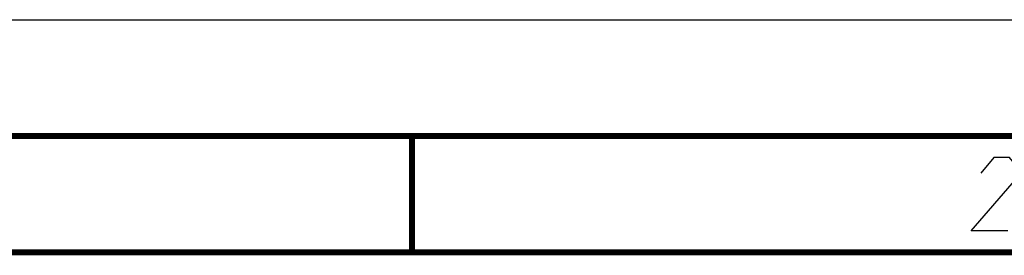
# Model space of a CAD drawing. Header units: millimetres. Extents: x 0 to 420, y -341 to 792.
# Tile 158 of 256: x 51 to 93, y 287 to 297. Entities that reach past the tile are written whole.
import ezdxf

# ---------------------------------------------------------------- set-up
doc = ezdxf.new("R2010")
doc.units = ezdxf.units.MM
doc.header["$LTSCALE"] = 23.1
doc.layers.get('0').update_dxf_attribs({"linetype": 'CONTINUOUS'})

msp = doc.modelspace()

# ---------------------------------------------------------------- linework, layer by layer
at = {"color": 7, "linetype": 'Continuous'}
for p, q in [((0, 297), (420, 297)), ((25, 286.9999), (410, 286.9999))]:
    msp.add_line(p, q, dxfattribs=at)
at = {"color": 7, "linetype": 'Continuous', "const_width": 0.25}
for points in [[(415, 292), (20, 292)], [(67.5002, 292), (67.5002, 287)], [(25, 287), (410, 287)]]:
    msp.add_lwpolyline(points, dxfattribs=at)
at = {"color": 2, "linetype": 'Continuous'}
msp.add_lwpolyline([(93.1646, 287.925), (91.5896, 287.925), (93.5319, 290.175), (93.6054, 290.625), (93.2289, 291.075), (92.5539, 291.075), (91.9937, 290.4)], dxfattribs=at)

doc.saveas('drawing.dxf')
